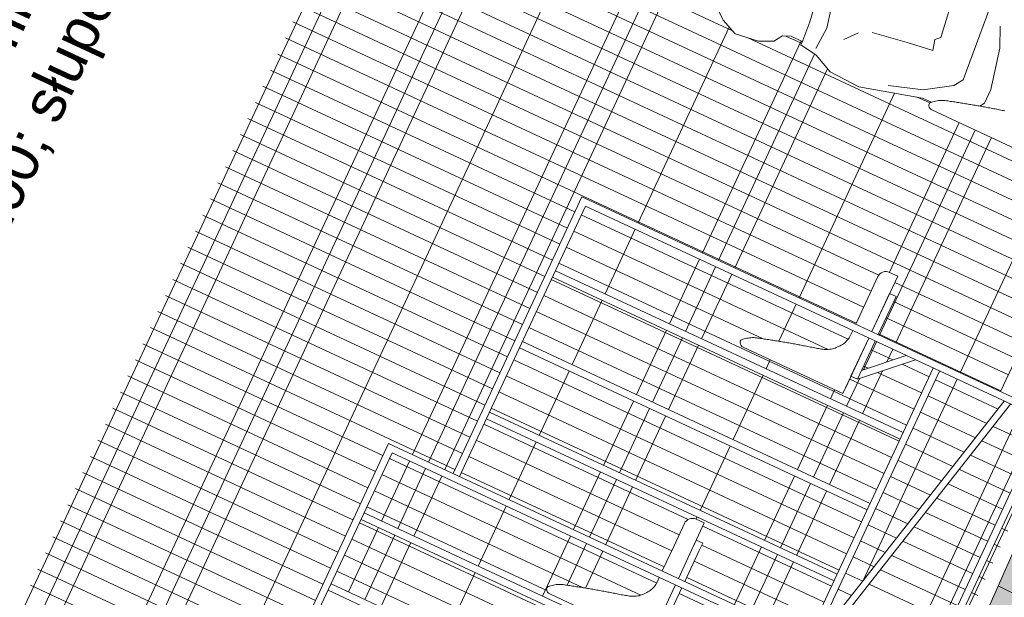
# Model space of a CAD drawing. Header units: millimetres. Extents: x 1962 to 3194, y -795 to -219.
# Tile 13 of 256: x 1989.95 to 1992.72, y -531.35 to -529.72. Entities that reach past the tile are written whole.
import ezdxf

# ---------------------------------------------------------------- set-up
doc = ezdxf.new("R2010")
doc.units = ezdxf.units.MM
doc.layers.get('0').update_dxf_attribs({"lineweight": 5})
for name, color, linetype, lineweight in [('A_flagi przekrojowe', 92, 'Continuous', 9), ('A_hatch nawierzchnia', 253, 'Continuous', 9), ('A_hatch przekroje', 125, 'Continuous', 9), ('A_ludzie', 53, 'Continuous', 9), ('A_obiekty trybuny', 126, 'Continuous', 9), ('A_ogrodzenie 2_4m', 45, 'Continuous', 9), ('A_przekrojowe', 42, 'Continuous', 9)]:
    doc.layers.add(name, color=color, linetype=linetype, lineweight=lineweight)
doc.styles.get("Standard").update_dxf_attribs({"font": 'arial.ttf'})

# ---------------------------------------------------------------- blocks, each defined once
blk = doc.blocks.new('zw$2CA')
at = {"layer": 'A_obiekty trybuny'}
for p, q in [((1.755, -0.0093), (1.755, 1.6995)), ((1.755, 1.6995), (2.6, 1.6995)), ((1.775, -0.0093), (1.775, 1.6795)), ((1.775, 1.6795), (2.6, 1.6795)), ((1.9614, 0.5995), (1.9614, 1.6795)), ((1.9814, 0.5995), (1.9814, 1.6795)), ((2.1814, 0.5995), (2.1814, 1.6795)), ((2.2014, 0.5995), (2.2014, 1.6795)), ((0.895, 0.0545), (0.895, 1.4995)), ((0.895, 1.4995), (1.755, 1.4995)), ((0.915, 0.0545), (0.915, 1.4795)), ((0.915, 1.4795), (1.755, 1.4795)), ((1.1156, 0.3995), (1.1156, 1.4795)), ((1.1356, 0.3995), (1.1356, 1.4795)), ((1.3356, 0.3995), (1.3356, 1.4795)), ((1.3556, 0.3995), (1.3556, 1.4795)), ((1.5556, 0.3995), (1.5556, 1.4795)), ((1.5756, 0.3995), (1.5756, 1.4795)), ((1.9204, 1.1103), (1.9182, 1.1071)), ((1.9228, 1.1133), (1.9204, 1.1103)), ((1.9253, 1.1163), (1.9228, 1.1133)), ((1.9278, 1.1192), (1.9253, 1.1163)), ((1.9304, 1.1221), (1.9278, 1.1192)), ((1.9475, 0.7995), (1.9475, 1.1095)), ((1.9068, 1.0828), (1.9057, 1.0791)), ((1.908, 1.0865), (1.9068, 1.0828)), ((1.9093, 1.0901), (1.908, 1.0865)), ((1.9107, 1.0937), (1.9093, 1.0901)), ((1.9123, 1.0972), (1.9107, 1.0937)), ((1.9141, 1.1006), (1.9123, 1.0972)), ((1.9161, 1.1039), (1.9141, 1.1006)), ((1.9182, 1.1071), (1.9161, 1.1039)), ((1.8991, 1.0568), (1.8981, 1.0531)), ((1.9002, 1.0606), (1.8991, 1.0568)), ((1.9013, 1.0643), (1.9002, 1.0606)), ((1.9024, 1.068), (1.9013, 1.0643)), ((1.9035, 1.0717), (1.9024, 1.068)), ((1.9046, 1.0754), (1.9035, 1.0717)), ((1.9057, 1.0791), (1.9046, 1.0754)), ((1.8906, 1.0271), (1.8896, 1.0234)), ((1.8917, 1.0308), (1.8906, 1.0271)), ((1.8927, 1.0346), (1.8917, 1.0308)), ((1.8938, 1.0383), (1.8927, 1.0346)), ((1.8948, 1.042), (1.8938, 1.0383)), ((1.8959, 1.0457), (1.8948, 1.042)), ((1.897, 1.0494), (1.8959, 1.0457)), ((1.8981, 1.0531), (1.897, 1.0494)), ((1.8834, 1.001), (1.8824, 0.9973)), ((1.8844, 1.0047), (1.8834, 1.001)), ((1.8855, 1.0085), (1.8844, 1.0047)), ((1.8865, 1.0122), (1.8855, 1.0085)), ((1.8875, 1.0159), (1.8865, 1.0122)), ((1.8885, 1.0197), (1.8875, 1.0159)), ((1.8896, 1.0234), (1.8885, 1.0197)), ((1.8755, 0.971), (1.8746, 0.9673)), ((1.8765, 0.9748), (1.8755, 0.971)), ((1.8775, 0.9785), (1.8765, 0.9748)), ((1.8784, 0.9823), (1.8775, 0.9785)), ((1.8794, 0.986), (1.8784, 0.9823)), ((1.8804, 0.9898), (1.8794, 0.986)), ((1.8814, 0.9935), (1.8804, 0.9898)), ((1.8824, 0.9973), (1.8814, 0.9935)), ((1.8689, 0.9447), (1.868, 0.941)), ((1.8698, 0.9485), (1.8689, 0.9447)), ((1.8708, 0.9523), (1.8698, 0.9485)), ((1.8717, 0.956), (1.8708, 0.9523)), ((1.8726, 0.9598), (1.8717, 0.956)), ((1.8736, 0.9635), (1.8726, 0.9598)), ((1.8746, 0.9673), (1.8736, 0.9635)), ((1.0653, 0.9163), (1.0628, 0.9133)), ((1.0678, 0.9192), (1.0653, 0.9163)), ((1.0704, 0.9221), (1.0678, 0.9192)), ((1.8624, 0.9184), (1.8614, 0.9147)), ((1.8634, 0.9222), (1.8624, 0.9184)), ((1.8643, 0.9259), (1.8634, 0.9222)), ((1.8653, 0.9297), (1.8643, 0.9259)), ((1.8662, 0.9335), (1.8653, 0.9297)), ((1.8671, 0.9372), (1.8662, 0.9335)), ((1.868, 0.941), (1.8671, 0.9372)), ((1.0493, 0.8901), (1.048, 0.8865)), ((1.0507, 0.8937), (1.0493, 0.8901)), ((1.0523, 0.8972), (1.0507, 0.8937)), ((1.0541, 0.9006), (1.0523, 0.8972)), ((1.0561, 0.9039), (1.0541, 0.9006)), ((1.0582, 0.9071), (1.0561, 0.9039)), ((1.0604, 0.9103), (1.0582, 0.9071)), ((1.0628, 0.9133), (1.0604, 0.9103)), ((1.0875, 0.5995), (1.0875, 0.9095)), ((1.8522, 0.8893), (1.8502, 0.8859)), ((1.8539, 0.8927), (1.8522, 0.8893)), ((1.8555, 0.8963), (1.8539, 0.8927)), ((1.8569, 0.8999), (1.8555, 0.8963)), ((1.8581, 0.9036), (1.8569, 0.8999)), ((1.8593, 0.9073), (1.8581, 0.9036)), ((1.8604, 0.911), (1.8593, 0.9073)), ((1.8614, 0.9147), (1.8604, 0.911)), ((1.0402, 0.8606), (1.0391, 0.8568)), ((1.0413, 0.8643), (1.0402, 0.8606)), ((1.0424, 0.868), (1.0413, 0.8643)), ((1.0435, 0.8717), (1.0424, 0.868)), ((1.0446, 0.8754), (1.0435, 0.8717)), ((1.0457, 0.8791), (1.0446, 0.8754)), ((1.0468, 0.8828), (1.0457, 0.8791)), ((1.048, 0.8865), (1.0468, 0.8828)), ((1.8258, 0.8612), (1.8226, 0.8591)), ((1.8289, 0.8636), (1.8258, 0.8612)), ((1.8319, 0.866), (1.8289, 0.8636)), ((1.8349, 0.8685), (1.8319, 0.866)), ((1.8378, 0.8711), (1.8349, 0.8685)), ((1.8406, 0.8738), (1.8378, 0.8711)), ((1.8433, 0.8766), (1.8406, 0.8738)), ((1.8458, 0.8795), (1.8433, 0.8766)), ((1.8481, 0.8826), (1.8458, 0.8795)), ((1.8502, 0.8859), (1.8481, 0.8826)), ((1.0327, 0.8346), (1.0317, 0.8308)), ((1.0338, 0.8383), (1.0327, 0.8346)), ((1.0348, 0.842), (1.0338, 0.8383)), ((1.0359, 0.8457), (1.0348, 0.842)), ((1.037, 0.8494), (1.0359, 0.8457)), ((1.0381, 0.8531), (1.037, 0.8494)), ((1.0391, 0.8568), (1.0381, 0.8531)), ((1.679, 0.8495), (1.6075, 0.8495)), ((1.755, 0.8495), (1.679, 0.8495)), ((1.7937, 0.8495), (1.775, 0.8495)), ((1.7973, 0.8498), (1.7934, 0.8495)), ((1.8011, 0.8505), (1.7973, 0.8498)), ((1.8049, 0.8515), (1.8011, 0.8505)), ((1.8086, 0.8526), (1.8049, 0.8515)), ((1.8122, 0.8539), (1.8086, 0.8526)), ((1.8158, 0.8554), (1.8122, 0.8539)), ((1.8193, 0.8571), (1.8158, 0.8554)), ((1.8226, 0.8591), (1.8193, 0.8571)), ((1.0244, 0.8047), (1.0234, 0.801)), ((1.0255, 0.8085), (1.0244, 0.8047)), ((1.0265, 0.8122), (1.0255, 0.8085)), ((1.0275, 0.8159), (1.0265, 0.8122)), ((1.0285, 0.8197), (1.0275, 0.8159)), ((1.0296, 0.8234), (1.0285, 0.8197)), ((1.0306, 0.8271), (1.0296, 0.8234)), ((1.0317, 0.8308), (1.0306, 0.8271)), ((1.5825, 0.8245), (1.5825, 0.7995)), ((1.0175, 0.7785), (1.0165, 0.7748)), ((1.0184, 0.7823), (1.0175, 0.7785)), ((1.0194, 0.786), (1.0184, 0.7823)), ((1.0204, 0.7898), (1.0194, 0.786)), ((1.0214, 0.7935), (1.0204, 0.7898)), ((1.0224, 0.7973), (1.0214, 0.7935)), ((1.0234, 0.801), (1.0224, 0.7973)), ((1.5825, 0.7995), (1.659, 0.7995)), ((1.6361, 0.7795), (1.6361, 0.7995)), ((1.6361, 0.7995), (1.679, 0.7995)), ((1.659, 0.7795), (1.6361, 0.7795)), ((1.755, 0.7795), (1.659, 0.7795)), ((1.679, 0.7995), (1.755, 0.7995)), ((1.775, 0.7995), (1.931, 0.7995)), ((1.775, 0.7995), (1.8939, 0.7995)), ((1.775, 0.7995), (1.9475, 0.7995)), ((1.8939, 0.7795), (1.775, 0.7795)), ((1.0098, 0.7485), (1.0089, 0.7447)), ((1.0108, 0.7523), (1.0098, 0.7485)), ((1.0117, 0.756), (1.0108, 0.7523)), ((1.0126, 0.7598), (1.0117, 0.756)), ((1.0136, 0.7635), (1.0126, 0.7598)), ((1.0146, 0.7673), (1.0136, 0.7635)), ((1.0155, 0.771), (1.0146, 0.7673)), ((1.0165, 0.7748), (1.0155, 0.771)), ((0.2404, 0.7225), (0.2378, 0.7197)), ((1.0034, 0.7222), (1.0024, 0.7184)), ((1.0043, 0.7259), (1.0034, 0.7222)), ((1.0053, 0.7297), (1.0043, 0.7259)), ((1.0062, 0.7335), (1.0053, 0.7297)), ((1.0071, 0.7372), (1.0062, 0.7335)), ((1.008, 0.741), (1.0071, 0.7372)), ((1.0089, 0.7447), (1.008, 0.741)), ((0.2207, 0.6942), (0.2193, 0.6906)), ((0.2223, 0.6977), (0.2207, 0.6942)), ((0.2241, 0.7011), (0.2223, 0.6977)), ((0.2261, 0.7044), (0.2241, 0.7011)), ((0.2282, 0.7076), (0.2261, 0.7044)), ((0.2304, 0.7108), (0.2282, 0.7076)), ((0.2328, 0.7138), (0.2304, 0.7108)), ((0.2353, 0.7168), (0.2328, 0.7138)), ((0.2378, 0.7197), (0.2353, 0.7168)), ((0.2575, 0.4), (0.2575, 0.71)), ((0.9955, 0.6963), (0.9939, 0.6927)), ((0.9969, 0.6999), (0.9955, 0.6963)), ((0.9981, 0.7036), (0.9969, 0.6999)), ((0.9993, 0.7073), (0.9981, 0.7036)), ((1.0004, 0.711), (0.9993, 0.7073)), ((1.0014, 0.7147), (1.0004, 0.711)), ((1.0024, 0.7184), (1.0014, 0.7147)), ((0.2124, 0.6685), (0.2113, 0.6647)), ((0.2135, 0.6722), (0.2124, 0.6685)), ((0.2146, 0.6759), (0.2135, 0.6722)), ((0.2157, 0.6796), (0.2146, 0.6759)), ((0.2168, 0.6833), (0.2157, 0.6796)), ((0.218, 0.687), (0.2168, 0.6833)), ((0.2193, 0.6906), (0.218, 0.687)), ((0.9719, 0.666), (0.9689, 0.6636)), ((0.9749, 0.6685), (0.9719, 0.666)), ((0.9778, 0.6711), (0.9749, 0.6685)), ((0.9806, 0.6738), (0.9778, 0.6711)), ((0.9833, 0.6766), (0.9806, 0.6738)), ((0.9858, 0.6795), (0.9833, 0.6766)), ((0.9881, 0.6826), (0.9858, 0.6795)), ((0.9902, 0.6859), (0.9881, 0.6826)), ((0.9922, 0.6893), (0.9902, 0.6859)), ((0.9939, 0.6927), (0.9922, 0.6893)), ((0.2038, 0.6388), (0.2027, 0.6351)), ((0.2048, 0.6425), (0.2038, 0.6388)), ((0.2059, 0.6462), (0.2048, 0.6425)), ((0.207, 0.6499), (0.2059, 0.6462)), ((0.2081, 0.6536), (0.207, 0.6499)), ((0.2091, 0.6573), (0.2081, 0.6536)), ((0.2102, 0.661), (0.2091, 0.6573)), ((0.2113, 0.6647), (0.2102, 0.661)), ((0.895, 0.6495), (0.7475, 0.6495)), ((0.9337, 0.6495), (0.915, 0.6495)), ((0.9373, 0.6498), (0.9334, 0.6495)), ((0.9411, 0.6505), (0.9373, 0.6498)), ((0.9449, 0.6515), (0.9411, 0.6505)), ((0.9486, 0.6526), (0.9449, 0.6515)), ((0.9522, 0.6539), (0.9486, 0.6526)), ((0.9558, 0.6554), (0.9522, 0.6539)), ((0.9593, 0.6571), (0.9558, 0.6554)), ((0.9626, 0.6591), (0.9593, 0.6571)), ((0.9658, 0.6612), (0.9626, 0.6591)), ((0.9689, 0.6636), (0.9658, 0.6612)), ((0.1965, 0.6127), (0.1955, 0.609)), ((0.1975, 0.6164), (0.1965, 0.6127)), ((0.1985, 0.6202), (0.1975, 0.6164)), ((0.1996, 0.6239), (0.1985, 0.6202)), ((0.2006, 0.6276), (0.1996, 0.6239)), ((0.2017, 0.6313), (0.2006, 0.6276)), ((0.2027, 0.6351), (0.2017, 0.6313)), ((0.7225, 0.6245), (0.7225, 0.5995)), ((0.1884, 0.5828), (0.1875, 0.579)), ((0.1894, 0.5865), (0.1884, 0.5828)), ((0.1904, 0.5903), (0.1894, 0.5865)), ((0.1914, 0.594), (0.1904, 0.5903)), ((0.1924, 0.5978), (0.1914, 0.594)), ((0.1934, 0.6015), (0.1924, 0.5978)), ((0.1944, 0.6052), (0.1934, 0.6015)), ((0.1955, 0.609), (0.1944, 0.6052)), ((0.7225, 0.5995), (0.895, 0.5995)), ((0.7761, 0.5795), (0.7761, 0.5995)), ((0.7761, 0.5995), (0.895, 0.5995)), ((0.915, 0.5995), (1.071, 0.5995)), ((0.915, 0.5995), (1.0339, 0.5995)), ((0.915, 0.5995), (1.0875, 0.5995)), ((1.0339, 0.5995), (1.0339, 0.5795)), ((0.1817, 0.5565), (0.1808, 0.5528)), ((0.1826, 0.5603), (0.1817, 0.5565)), ((0.1836, 0.564), (0.1826, 0.5603)), ((0.1846, 0.5678), (0.1836, 0.564)), ((0.1855, 0.5715), (0.1846, 0.5678)), ((0.1865, 0.5753), (0.1855, 0.5715)), ((0.1875, 0.579), (0.1865, 0.5753)), ((0.895, 0.5795), (0.7761, 0.5795)), ((1.0339, 0.5795), (0.915, 0.5795)), ((1.0339, 0.5795), (0.915, 0.4545)), ((1.0063, 0.5795), (0.915, 0.4835)), ((0.1753, 0.5302), (0.1743, 0.5264)), ((0.1762, 0.5339), (0.1753, 0.5302)), ((0.1771, 0.5377), (0.1762, 0.5339)), ((0.178, 0.5415), (0.1771, 0.5377)), ((0.1789, 0.5452), (0.178, 0.5415)), ((0.1798, 0.549), (0.1789, 0.5452)), ((0.1808, 0.5528), (0.1798, 0.549)), ((0.1743, 0.5264), (0.1734, 0.5227)), ((0.915, 0.3997), (1.755, 0.3995)), ((1.755, 0.3759), (0.915, 0.179)), ((0.9152, 0.3795), (1.755, 0.3795)), ((1.755, 0.3559), (0.915, 0.159)), ((0.085, 0.1995), (0.895, 0.1995)), ((0.855, 0.0545), (1.755, 0.0545)), ((0.855, 0.0345), (1.755, 0.0345))]:
    blk.add_line(p, q, dxfattribs=at)
for centre, radius, start, end in [((1.9356, 1.1153), 0.0085, 54.2228, 127.2239), ((1.9356, 1.1153), 0.0085, 122.4924, 127.2239), ((1.9325, 1.1095), 0.015, 0, 57.6287), ((1.0756, 0.9153), 0.0085, 54.2228, 127.2239), ((1.0756, 0.9153), 0.0085, 122.4924, 127.2239), ((1.0725, 0.9095), 0.015, 0, 57.6287), ((1.6075, 0.8245), 0.025, 90, 180), ((0.2456, 0.7158), 0.0085, 54.2228, 127.2239), ((0.2425, 0.71), 0.015, 0, 57.6287), ((0.7475, 0.6245), 0.025, 90, 180)]:
    blk.add_arc(centre, radius, start, end, dxfattribs=at)
blk = doc.blocks.new('zw$824C')
at = {"layer": 'A_hatch nawierzchnia'}
h = blk.add_hatch(color=253, dxfattribs=at)
h.dxf.hatch_style = 2
h.paths.add_polyline_path([(6.9652, 1.0597), (6.9652, 1.1297), (6.9652, 1.1397), (18.0253, 1.3644), (18.0269, 1.2844)])
at = {"layer": 'A_hatch przekroje'}
h = blk.add_hatch(dxfattribs=at)
h.set_pattern_fill('LINE', color=256, scale=0.04, angle=23.9782, style=2)
h.set_pattern_definition([(89, (0.66515, 1.3697), (-0.1269807, 0.0022165), [])])
h.paths.add_polyline_path([(6.9652, 1.0597), (6.9652, 1.1297), (6.9652, 1.1397), (18.0253, 1.3644), (18.0269, 1.2844)])
h = blk.add_hatch(dxfattribs=at)
h.set_pattern_fill('EARTH2', color=256, scale=0.03, angle=339.9782, style=2)
h.set_pattern_definition([(225, (4.0639, 26.90586), (-3e-14, -1.07763), [0.3429, -0.4191]), (225, (4.30634, 26.6634), (-3e-14, -1.07763), [0.3429, -0.4191]), (225, (4.2471, 26.7227), (-3e-14, -1.07763), [0.35052, -0.41148]), (225, (4.1878, 26.7819), (-3e-14, -1.07763), [0.35052, -0.41148]), (225, (4.1285, 26.8412), (-3e-14, -1.07763), [0.35052, -0.41148]), (225, (4.1285, 27.38), (-3e-14, -1.07763), [0.3429, -0.4191]), (225, (4.1878, 27.32075), (-3e-14, -1.07763), [0.3429, -0.4191]), (225, (4.2471, 27.2615), (-3e-14, -1.07763), [0.3429, -0.4191]), (225, (4.30634, 27.2022), (-3e-14, -1.07763), [0.3429, -0.4191]), (225, (4.0639, 27.4447), (-3e-14, -1.07763), [0.3429, -0.4191]), (315, (3.5466, 26.9274), (1.07763, -3e-14), [0.3429, -0.4191]), (315, (3.7945, 27.1753), (1.07763, -3e-14), [0.3429, -0.4191]), (315, (3.7298, 27.1106), (1.07763, -3e-14), [0.3429, -0.4191]), (315, (3.6705, 27.05134), (1.07763, -3e-14), [0.3429, -0.4191]), (315, (3.6113, 26.9921), (1.07763, -3e-14), [0.3429, -0.4191]), (315, (4.1501, 26.9921), (1.07763, -3e-14), [0.35052, -0.41148]), (315, (4.20935, 27.05134), (1.07763, -3e-14), [0.35052, -0.41148]), (315, (4.2686, 27.1106), (1.07763, -3e-14), [0.35052, -0.41148]), (315, (4.3333, 27.1753), (1.07763, -3e-14), [0.3429, -0.4191]), (315, (4.0908, 26.9328), (1.07763, -3e-14), [0.3429, -0.4191])])
h.paths.add_polyline_path([(-5.1257, 1.0397), (0.6852, 1.0397), (0.6852, 0.9697), (0.6252, 0.9697), (0.5852, 0.6897), (0.8052, 0.6897), (0.7994, 0.7201), (6.2252, 0.7892), (6.2252, 0.6594), (6.958, 0.6594), (19.9052, 0.9224), (19.9052, 1.0097), (19.9052, 1.0799), (22.9851, 1.0861), (22.9851, 0.3), (20.7556, 0.3), (20.2579, 0), (18.1349, 0), (17.39, 0.3712), (7.1134, 0.1624), (6.9387, 0.03), (6.0463, 0.03), (5.7404, 0.283), (4.4329, 0.2663), (0.2714, -3.1755), (-2.2356, -3.1755), (-5.1257, -0.7852)])
edge = h.paths.add_edge_path(flags=16)
edge.add_arc((19.5343, 0.7473), 0.08, 0, 360)
edge = h.paths.add_edge_path(flags=16)
edge.add_arc((-0.9821, -1.0565), 0.1, 1080, 1440)
at = {"layer": 'A_ludzie', "linetype": 'ByBlock'}
for p, q in [((14.0809, 2.6358), (14.0602, 2.5888)), ((14.0975, 2.6566), (14.0809, 2.6358)), ((14.0602, 2.5888), (14.0698, 2.521)), ((14.0698, 2.521), (14.0878, 2.4823)), ((14.0878, 2.4823), (14.1114, 2.4657)), ((14.1114, 2.4657), (14.1211, 2.4436)), ((14.1211, 2.4436), (14.1211, 2.4089)), ((14.1796, 2.4132), (14.1236, 2.4089)), ((14.2658, 2.4261), (14.1796, 2.4132)), ((14.1107, 2.4089), (14.102, 2.3572)), ((14.1236, 2.4089), (14.1107, 2.4089)), ((14.102, 2.3572), (14.0762, 2.3013)), ((14.1193, 2.3659), (14.1839, 2.3615)), ((14.1839, 2.3615), (14.2399, 2.3745)), ((14.0762, 2.3013), (14.0719, 2.2109)), ((14.2098, 2.2755), (14.1753, 2.3056)), ((14.2442, 2.1334), (14.227, 2.241)), ((14.0719, 2.2109), (14.1193, 2.0344)), ((14.1408, 2.043), (14.1107, 2.1377)), ((14.2528, 2.0645), (14.2442, 2.1334)), ((14.283, 2.0731), (14.2528, 2.0645)), ((14.2959, 2.0602), (14.283, 2.0731)), ((14.397, 2.0745), (14.2959, 2.0602)), ((14.1193, 2.0344), (14.1193, 2.0072)), ((14.1882, 1.9698), (14.1408, 2.043)), ((14.2141, 1.9526), (14.1882, 1.9698)), ((14.4295, 1.9698), (14.2141, 1.9526)), ((14.339, 1.8966), (14.395, 1.9225)), ((14.2227, 1.8708), (14.339, 1.8966)), ((14.1669, 1.8784), (14.1796, 1.8708)), ((14.1796, 1.8708), (14.2227, 1.8708))]:
    blk.add_line(p, q, dxfattribs=at)
at = {"layer": 'A_ogrodzenie 2_4m'}
for p, q in [((11.7252, 3.7221), (14.2552, 3.7221)), ((11.8152, 2.9864), (11.8152, 3.7321)), ((11.8652, 2.9864), (11.8652, 3.7321)), ((11.9152, 2.9864), (11.9152, 3.7321)), ((11.9652, 2.9864), (11.9652, 3.7321)), ((12.0152, 2.9864), (12.0152, 3.7321)), ((12.0652, 2.9864), (12.0652, 3.7321)), ((12.1152, 2.9864), (12.1152, 3.7321)), ((12.1652, 2.9864), (12.1652, 3.7321)), ((12.2152, 2.9864), (12.2152, 3.7321)), ((12.2652, 2.9864), (12.2652, 3.7321)), ((12.3152, 2.9864), (12.3152, 3.7321)), ((12.3652, 2.9864), (12.3652, 3.7321)), ((12.4152, 2.9864), (12.4152, 3.7321)), ((12.4652, 2.9864), (12.4652, 3.7321)), ((12.5152, 2.9864), (12.5152, 3.7321)), ((12.5652, 2.9864), (12.5652, 3.7321)), ((12.6152, 2.7864), (12.6152, 3.7321)), ((12.6652, 2.7864), (12.6652, 3.7321)), ((12.7152, 2.7864), (12.7152, 3.7321)), ((12.7652, 2.7864), (12.7652, 3.7321)), ((12.8152, 2.7864), (12.8152, 3.7321)), ((12.8652, 2.7864), (12.8652, 3.7321)), ((12.9152, 2.7864), (12.9152, 3.7321)), ((12.9652, 2.7864), (12.9652, 3.7321)), ((13.0152, 2.7864), (13.0152, 3.7321)), ((13.0652, 2.7864), (13.0652, 3.7321)), ((13.1152, 2.7864), (13.1152, 3.7321)), ((13.1652, 2.7864), (13.1652, 3.7321)), ((13.2152, 2.7864), (13.2152, 3.7321)), ((13.2652, 2.7864), (13.2652, 3.7321)), ((13.3152, 2.7864), (13.3152, 3.7321)), ((13.3652, 2.7864), (13.3652, 3.7321)), ((13.4152, 2.7864), (13.4152, 3.7321)), ((13.4652, 1.9364), (13.4652, 3.7321)), ((13.5152, 1.9364), (13.5152, 3.7321)), ((13.5652, 1.9364), (13.5652, 3.7321)), ((13.6152, 1.9359), (13.6152, 3.7321)), ((13.6652, 1.4864), (13.6652, 3.7321)), ((13.7152, 1.4864), (13.7152, 3.7321)), ((13.7652, 1.4864), (13.7652, 3.7321)), ((13.8152, 1.4864), (13.8152, 3.7321)), ((13.8652, 1.4864), (13.8652, 3.7321)), ((13.9152, 1.4864), (13.9152, 3.7321)), ((13.9652, 1.4864), (13.9652, 3.7321)), ((14.0152, 1.4864), (14.0152, 3.7321)), ((14.0652, 2.6001), (14.0652, 3.7321)), ((11.7252, 3.6721), (14.2552, 3.6721)), ((11.7252, 3.6221), (14.2302, 3.6221)), ((11.7252, 3.4121), (14.2552, 3.4121)), ((11.7252, 3.3621), (14.2552, 3.3621)), ((11.7252, 3.3121), (14.2552, 3.3121)), ((11.7577, 3.1121), (14.2552, 3.1121)), ((12.2152, 1.8864), (12.2152, 2.9664)), ((12.2652, 1.8864), (12.2652, 2.9664)), ((12.3152, 1.8864), (12.3152, 2.9664)), ((12.3652, 1.8864), (12.3652, 2.9664)), ((12.4152, 2.4076), (12.4152, 2.9664)), ((12.4652, 2.3206), (12.4652, 2.9664)), ((12.5152, 2.1626), (12.5152, 2.9664)), ((12.5652, 2.1364), (12.5652, 2.9664)), ((12.1763, 2.9121), (12.3763, 2.9121)), ((12.3963, 2.9121), (12.5827, 2.9121)), ((12.6027, 2.9121), (14.2552, 2.9121)), ((12.1763, 2.8621), (12.3763, 2.8621)), ((12.3963, 2.8621), (12.5827, 2.8621)), ((12.6027, 2.8621), (14.2552, 2.8621)), ((12.1763, 2.8121), (12.3763, 2.8121)), ((12.3963, 2.8121), (12.5827, 2.8121)), ((12.6027, 2.8121), (14.2552, 2.8121)), ((12.6152, 2.1364), (12.6152, 2.7664)), ((12.6652, 2.1364), (12.6652, 2.7664)), ((12.7152, 2.1364), (12.7152, 2.7664)), ((12.7652, 2.1314), (12.7652, 2.7664)), ((12.8152, 1.6864), (12.8152, 2.7664)), ((12.8652, 1.6864), (12.8652, 2.7664)), ((12.9152, 1.6865), (12.9152, 2.7664)), ((12.9652, 1.6865), (12.9652, 2.7664)), ((13.0652, 1.6865), (13.0652, 2.7664)), ((13.1152, 1.6865), (13.1152, 2.7664)), ((13.1652, 1.6865), (13.1652, 2.7664)), ((13.2152, 1.6865), (13.2152, 2.7664)), ((13.2652, 1.6866), (13.2652, 2.7664)), ((13.3152, 2.1552), (13.3152, 2.7664)), ((13.3652, 1.9768), (13.3652, 2.7664)), ((13.4152, 1.9377), (13.4152, 2.7664)), ((12.1763, 2.6121), (12.3763, 2.6121)), ((12.3963, 2.6121), (12.5827, 2.6121)), ((12.6027, 2.6121), (12.782, 2.6121)), ((12.802, 2.6121), (13.002, 2.6121)), ((13.022, 2.6121), (13.222, 2.6121)), ((13.242, 2.6121), (13.4427, 2.6121)), ((13.4627, 2.6121), (14.0704, 2.6121)), ((14.0652, 1.4864), (14.0652, 2.5538)), ((14.1152, 2.4089), (14.1152, 2.4571)), ((12.3963, 2.4121), (12.5827, 2.4121)), ((12.6027, 2.4121), (12.782, 2.4121)), ((12.802, 2.4121), (13.002, 2.4121)), ((13.022, 2.4121), (13.222, 2.4121)), ((13.242, 2.4121), (13.4427, 2.4121)), ((13.4627, 2.4121), (14.1211, 2.4121)), ((12.4531, 2.3621), (12.5827, 2.3621)), ((12.6027, 2.3621), (12.782, 2.3621)), ((12.802, 2.3621), (13.002, 2.3621)), ((13.022, 2.3621), (13.222, 2.3621)), ((13.242, 2.3621), (13.4427, 2.3621)), ((13.4627, 2.3621), (14.1029, 2.3621)), ((12.4676, 2.3121), (12.5827, 2.3121)), ((12.6027, 2.3121), (12.782, 2.3121)), ((12.802, 2.3121), (13.002, 2.3121)), ((13.022, 2.3121), (13.222, 2.3121)), ((13.242, 2.3121), (13.4427, 2.3121)), ((13.4627, 2.3121), (14.0812, 2.3121)), ((12.7751, 2.1121), (12.782, 2.1121)), ((12.802, 2.1121), (13.002, 2.1121)), ((13.022, 2.1121), (13.222, 2.1121)), ((13.242, 2.1121), (13.2702, 2.1121)), ((13.3276, 2.1121), (13.4427, 2.1121)), ((13.4627, 2.1121), (14.0984, 2.1121)), ((12.7652, 1.6864), (12.7652, 2.0864)), ((12.5652, 1.9888), (12.5652, 2.0664)), ((12.6152, 1.6864), (12.6152, 2.0664)), ((12.6652, 1.6864), (12.6652, 2.0664)), ((12.7152, 1.6864), (12.7152, 2.0664)), ((14.1152, 2.0106), (14.1152, 2.0498)), ((12.6027, 1.9121), (12.782, 1.9121)), ((12.802, 1.9121), (13.002, 1.9121)), ((13.022, 1.9121), (13.222, 1.9121)), ((13.242, 1.9121), (13.2702, 1.9121)), ((13.3152, 1.6866), (13.3152, 1.8864)), ((13.6152, 1.4864), (13.6152, 1.8864)), ((13.6351, 1.9121), (14.1002, 1.9121)), ((12.6027, 1.8621), (12.782, 1.8621)), ((12.802, 1.8621), (13.002, 1.8621)), ((13.022, 1.8621), (13.222, 1.8621)), ((13.242, 1.8621), (13.3278, 1.8621)), ((13.3554, 1.8621), (13.4427, 1.8621)), ((13.3652, 1.8519), (13.3652, 1.8664)), ((13.4152, 1.7993), (13.4152, 1.8664)), ((13.4627, 1.8621), (14.1002, 1.8621)), ((13.4652, 1.4864), (13.4652, 1.8664)), ((13.5152, 1.4864), (13.5152, 1.8664)), ((13.5652, 1.4864), (13.5652, 1.8664)), ((12.6027, 1.8121), (12.782, 1.8121)), ((12.802, 1.8121), (13.002, 1.8121)), ((13.022, 1.8121), (13.222, 1.8121)), ((13.242, 1.8121), (13.3754, 1.8121)), ((13.3652, 1.6866), (13.3652, 1.8229)), ((13.403, 1.8121), (13.4427, 1.8121)), ((13.4627, 1.8121), (14.1002, 1.8121)), ((13.4152, 1.6866), (13.4152, 1.7703)), ((12.7652, 1.6247), (12.7652, 1.6664)), ((12.8152, 1.6121), (12.8152, 1.6664)), ((12.8652, 1.6012), (12.8652, 1.6664)), ((12.9152, 1.5895), (12.9152, 1.6664)), ((12.9652, 1.5778), (12.9652, 1.6664)), ((13.0152, 1.5661), (13.0152, 1.6664)), ((13.0652, 1.5544), (13.0652, 1.6664)), ((13.1152, 1.5426), (13.1152, 1.6664)), ((13.1652, 1.5309), (13.1652, 1.6664)), ((13.2152, 1.5192), (13.2152, 1.6664)), ((13.2652, 1.5075), (13.2652, 1.6664)), ((13.3152, 1.4957), (13.3152, 1.6664)), ((13.3652, 1.484), (13.3652, 1.6664)), ((13.4152, 1.4723), (13.4152, 1.6664)), ((12.8152, 1.6121), (13.4427, 1.6121)), ((13.4627, 1.6121), (14.2058, 1.6121)), ((12.8152, 1.3414), (12.8152, 1.593)), ((12.8652, 1.3414), (12.8652, 1.5812)), ((12.9152, 1.3414), (12.9152, 1.5695)), ((12.9652, 1.3414), (12.9652, 1.5578)), ((13.0152, 1.3414), (13.0152, 1.5461)), ((13.0652, 1.3414), (13.0652, 1.5344)), ((13.1152, 1.3414), (13.1152, 1.5226)), ((13.1652, 1.3414), (13.1652, 1.5109)), ((13.2152, 1.3414), (13.2152, 1.4992)), ((13.2652, 1.3414), (13.2652, 1.4875)), ((13.3152, 1.3414), (13.3152, 1.4757)), ((13.3652, 1.3414), (13.3652, 1.464)), ((12.6027, 1.4121), (13.4427, 1.4121)), ((12.6027, 1.3621), (13.4427, 1.3621)), ((12.6027, 1.3121), (14.2552, 1.3121)), ((12.9152, 1.3021), (12.9152, 1.3214)), ((12.9652, 1.3021), (12.9652, 1.3214)), ((13.0152, 1.3021), (13.0152, 1.3214)), ((13.0652, 1.3021), (13.0652, 1.3214)), ((13.1152, 1.3021), (13.1152, 1.3214))]:
    blk.add_line(p, q, dxfattribs=at)
at = {"layer": 'A_przekrojowe'}
blk.add_line((18.0253, 1.3644), (6.9652, 1.1397), dxfattribs=at)
at = {"layer": 'A_obiekty trybuny', "xscale": -1}
blk.add_blockref('zw$2CA', (14.3577, 1.2869), dxfattribs=at)
at = {"layer": 'A_flagi przekrojowe', "insert": (11.8644, 4.7287), "char_height": 0.12, "width": 2.295452, "attachment_point": 1}
blk.add_mtext('ogrodzenie panelowe 3D h=2,5m; min. ∅4mm; {\\A1;rozstaw }{\\A1;drutów 50/200; słupek 60x40}', dxfattribs=at)

msp = doc.modelspace()

# ---------------------------------------------------------------- block references
at = {"rotation": 65.0218058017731}
msp.add_blockref('zw$824C', (1988.3752, -543.6003), dxfattribs=at)

doc.saveas('drawing.dxf')
